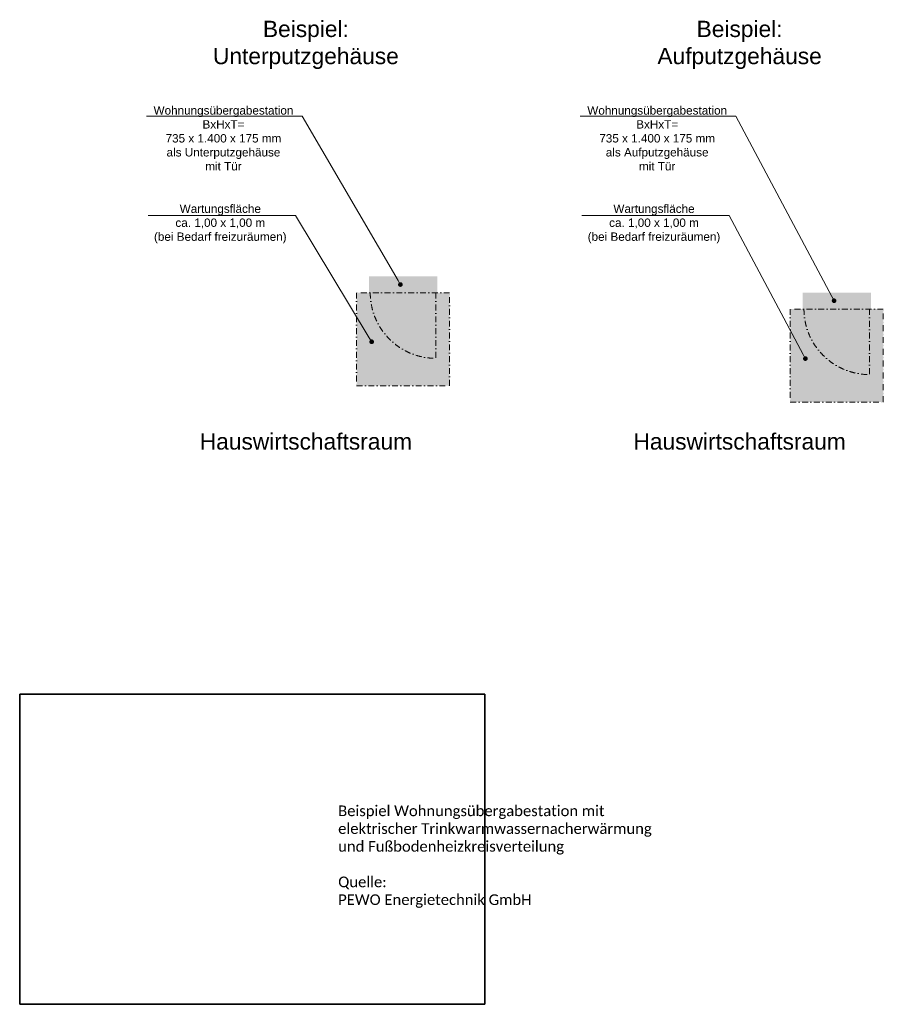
# Model space of a CAD drawing. Header units: millimetres. Extents: x -248 to 9035, y -6371 to 4213.
import ezdxf
from ezdxf import colors
from ezdxf.entities.mleader import LeaderData, LeaderLine
from ezdxf.math import Vec2, Vec3

# ---------------------------------------------------------------- set-up
doc = ezdxf.new("R2010")
doc.units = ezdxf.units.MM
doc.header["$LTSCALE"] = 50
doc.linetypes.add('Strichpunkt', pattern=[25.4, 12.7, -6.35, 0, -6.35])
doc.layers.get('0').update_dxf_attribs({"lineweight": 18})
for name, color, linetype, lineweight in [('TGA_B_TXT_Beschriftung', 7, 'Continuous', 18), ('TGAx_H_KOM_Armaturen', 7, 'Continuous', 35), ('TGAx_H_TXT_Beschriftung', 7, 'Continuous', 18)]:
    doc.layers.add(name, color=color, linetype=linetype, lineweight=lineweight)
doc.styles.add('FC-HH_H1.8-B1', font='arial.ttf', dxfattribs={"height": 1.8})
doc.styles.add('MEP-Reloaded-M-2.5', font='arial.ttf', dxfattribs={"height": 2.5})
picture_1 = doc.add_image_def('image1.jpg', size_in_pixel=(1500, 1000))

# ---------------------------------------------------------------- blocks, each defined once
blk = doc.blocks.new('_Dot')
at = {"color": 0, "linetype": 'ByBlock', "lineweight": -2}
blk.add_line((-0.5, 0), (-1, 0), dxfattribs=at)
at = {"color": 0, "linetype": 'ByBlock', "const_width": 0.5}
blk.add_lwpolyline([(-0.25, 0, 1), (0.25, 0, 1)], format="xyb", close=True, dxfattribs=at)

msp = doc.modelspace()

# ---------------------------------------------------------------- hatches: boundary and pattern name
at = {"layer": 'TGAx_H_KOM_Armaturen'}
h = msp.add_hatch(color=10, dxfattribs=at)
h.dxf.hatch_style = 1
h.paths.add_polyline_path([(3505, 1278), (4240, 1278), (4240, 1453), (3505, 1453)])
h = msp.add_hatch(color=9, dxfattribs=at)
h.dxf.hatch_style = 1
h.paths.add_polyline_path([(4373, 1278), (3373, 1278), (3373, 278), (4373, 278)])
h = msp.add_hatch(color=10, dxfattribs=at)
h.dxf.hatch_style = 1
h.paths.add_polyline_path([(8167, 1103), (8902, 1103), (8902, 1278), (8167, 1278)])
h = msp.add_hatch(color=9, dxfattribs=at)
h.dxf.hatch_style = 1
h.paths.add_polyline_path([(9035, 1103), (8035, 1103), (8035, 103), (9035, 103)])

# ---------------------------------------------------------------- linework, layer by layer
at = {"layer": 'TGAx_H_KOM_Armaturen', "linetype": 'Strichpunkt', "lineweight": 18, "ltscale": 0.1}
for points in [[(4373, 1278), (3373, 1278), (3373, 278), (4373, 278)], [(9035, 1103), (8035, 1103), (8035, 103), (9035, 103)]]:
    msp.add_lwpolyline(points, close=True, dxfattribs=at)
at = {"layer": 'TGAx_H_TXT_Beschriftung', "linetype": 'Strichpunkt', "ltscale": 0.1}
for p, q in [((4225, 1278), (4225, 573)), ((8887, 1103), (8887, 398))]:
    msp.add_line(p, q, dxfattribs=at)
for centre in [(4225, 1278), (8887, 1103)]:
    msp.add_arc(centre, 705, 180, 270, dxfattribs=at)

# ---------------------------------------------------------------- texts
at = {"layer": 'TGAx_H_TXT_Beschriftung', "char_height": 175, "attachment_point": 5, "style": 'MEP-Reloaded-M-2.5'}
for s, insert in [('Beispiel:\\PUnterputzgehäuse', (2828, 3942)), ('Beispiel:\\PAufputzgehäuse', (7490, 3942)), ('Hauswirtschaftsraum', (2828, -322)), ('Hauswirtschaftsraum', (7490, -322))]:
    msp.add_mtext(s, dxfattribs=dict(at, insert=insert))
at = {"layer": 'TGAx_H_TXT_Beschriftung', "insert": (3175, -4234), "char_height": 125, "width": 3410.01, "attachment_point": 1, "style": 'MEP-Reloaded-M-2.5'}
msp.add_mtext('{\\fCalibri|b0|i0|c0|p34;\\H0.91667x;Beispiel Wohnungsübergabestation mit elektrischer Trinkwarmwassernacherwärmung und Fußbodenheizkreisverteilung\\P\\PQuelle:\\PPEWO Energietechnik GmbH}', dxfattribs=at)

# ---------------------------------------------------------------- pictures from other files: only their frames are drawn
at = {"layer": 'TGAx_H_KOM_Armaturen'}
image = msp.add_image(picture_1, insert=(-248, -6371), size_in_units=(5000, 3333), dxfattribs=at)
image.dxf.flags = 7

# ---------------------------------------------------------------- leaders
at = {"layer": 'TGA_B_TXT_Beschriftung'}
ml = msp.add_multileader_mtext('Standard', dxfattribs=at)
ml.set_content('Wohnungsübergabestation\\PBxHxT=\\P735 x 1.400 x 175 mm\\Pals Unterputzgehäuse\\Pmit Tür', color=256, style='FC-HH_H1.8-B1')
ml.set_leader_properties(color=256, linetype='ByLayer', lineweight=-1)
ml.set_arrow_properties(name='DOT')
ml.build(insert=Vec2(0, 0))
ml.multileader.update_dxf_attribs({"has_text_frame": 1, "text_left_attachment_type": 6, "text_right_attachment_type": 6, "dogleg_length": 1, "arrow_head_size": 50, "scale": 50})
ctx = ml.context
ctx.base_point, ctx.scale, ctx.char_height, ctx.arrow_head_size, ctx.landing_gap_size, ctx.plane_origin = Vec3(1146, 3175), 50, 90, 50, 50, Vec3(4139, 1362)
ctx.left_attachment, ctx.right_attachment, ctx.text_align_type = 6, 6, 1
notes = []
notes.append((ctx, [(1, (1, 1, 0), (2789, 3175), (-1, 0), 50, [(0, [(3844, 1366)], 0, [])])]))
ctx.mtext.insert, ctx.mtext.alignment, ctx.mtext.flow_direction = Vec3(1942, 3283), 2, 5
ml = msp.add_multileader_mtext('Standard', dxfattribs=at)
ml.set_content('Wohnungsübergabestation\\PBxHxT=\\P735 x 1.400 x 175 mm\\Pals Aufputzgehäuse\\Pmit Tür', color=256, style='FC-HH_H1.8-B1')
ml.set_leader_properties(color=256, linetype='ByLayer', lineweight=-1)
ml.set_arrow_properties(name='DOT')
ml.build(insert=Vec2(0, 0))
ml.multileader.update_dxf_attribs({"has_text_frame": 1, "text_left_attachment_type": 6, "text_right_attachment_type": 6, "dogleg_length": 1, "arrow_head_size": 50, "scale": 50})
ctx = ml.context
ctx.base_point, ctx.scale, ctx.char_height, ctx.arrow_head_size, ctx.landing_gap_size, ctx.plane_origin = Vec3(5808, 3175), 50, 90, 50, 50, Vec3(8801, 1362)
ctx.left_attachment, ctx.right_attachment, ctx.text_align_type = 6, 6, 1
notes.append((ctx, [(1, (1, 1, 0), (7451, 3175), (-1, 0), 50, [(0, [(8506, 1192)], 0, [])])]))
ctx.mtext.insert, ctx.mtext.alignment, ctx.mtext.flow_direction = Vec3(6604, 3283), 2, 5
ml = msp.add_multileader_mtext('Standard', dxfattribs=at)
ml.set_content('Wartungsfläche\\Pca. 1,00 x 1,00 m\\P(bei Bedarf freizuräumen)', color=256, style='FC-HH_H1.8-B1')
ml.set_leader_properties(color=256, linetype='ByLayer', lineweight=-1)
ml.set_arrow_properties(name='DOT')
ml.build(insert=Vec2(0, 0))
ml.multileader.update_dxf_attribs({"has_text_frame": 1, "text_left_attachment_type": 6, "text_right_attachment_type": 6, "dogleg_length": 1, "arrow_head_size": 50, "scale": 50})
ctx = ml.context
ctx.base_point, ctx.scale, ctx.char_height, ctx.arrow_head_size, ctx.landing_gap_size, ctx.plane_origin = Vec3(1151, 2109), 50, 90, 50, 50, Vec3(4139, 691)
ctx.left_attachment, ctx.right_attachment, ctx.text_align_type = 6, 6, 1
notes.append((ctx, [(1, (1, 1, 0), (2715, 2109), (-1, 0), 50, [(0, [(3535, 751)], 0, [])])]))
ctx.mtext.insert, ctx.mtext.alignment, ctx.mtext.flow_direction = Vec3(1908, 2226), 2, 5
ml = msp.add_multileader_mtext('Standard', dxfattribs=at)
ml.set_content('Wartungsfläche\\Pca. 1,00 x 1,00 m\\P(bei Bedarf freizuräumen)', color=256, style='FC-HH_H1.8-B1')
ml.set_leader_properties(color=256, linetype='ByLayer', lineweight=-1)
ml.set_arrow_properties(name='DOT')
ml.build(insert=Vec2(0, 0))
ml.multileader.update_dxf_attribs({"has_text_frame": 1, "text_left_attachment_type": 6, "text_right_attachment_type": 6, "dogleg_length": 1, "arrow_head_size": 50, "scale": 50})
ctx = ml.context
ctx.base_point, ctx.scale, ctx.char_height, ctx.arrow_head_size, ctx.landing_gap_size, ctx.plane_origin = Vec3(5813, 2109), 50, 90, 50, 50, Vec3(8801, 691)
ctx.left_attachment, ctx.right_attachment, ctx.text_align_type = 6, 6, 1
notes.append((ctx, [(1, (1, 1, 0), (7377, 2109), (-1, 0), 50, [(0, [(8197, 570)], 0, [])])]))
ctx.mtext.insert, ctx.mtext.alignment, ctx.mtext.flow_direction = Vec3(6570, 2226), 2, 5
for ctx, leaders in notes:
    for number, flags, end, landing, length, lines in leaders:
        leader = LeaderData()
        leader.index, (leader.has_last_leader_line, leader.has_dogleg_vector, leader.attachment_direction) = number, flags
        leader.last_leader_point, leader.dogleg_vector, leader.dogleg_length = Vec3(end), Vec3(landing), length
        for number, points, colour, breaks in lines:
            line = LeaderLine()
            line.index, line.vertices, line.color, line.breaks = number, Vec3.list(points), colors.encode_raw_color(colour), breaks
            leader.lines.append(line)
        ctx.leaders.append(leader)

doc.saveas('drawing.dxf')
